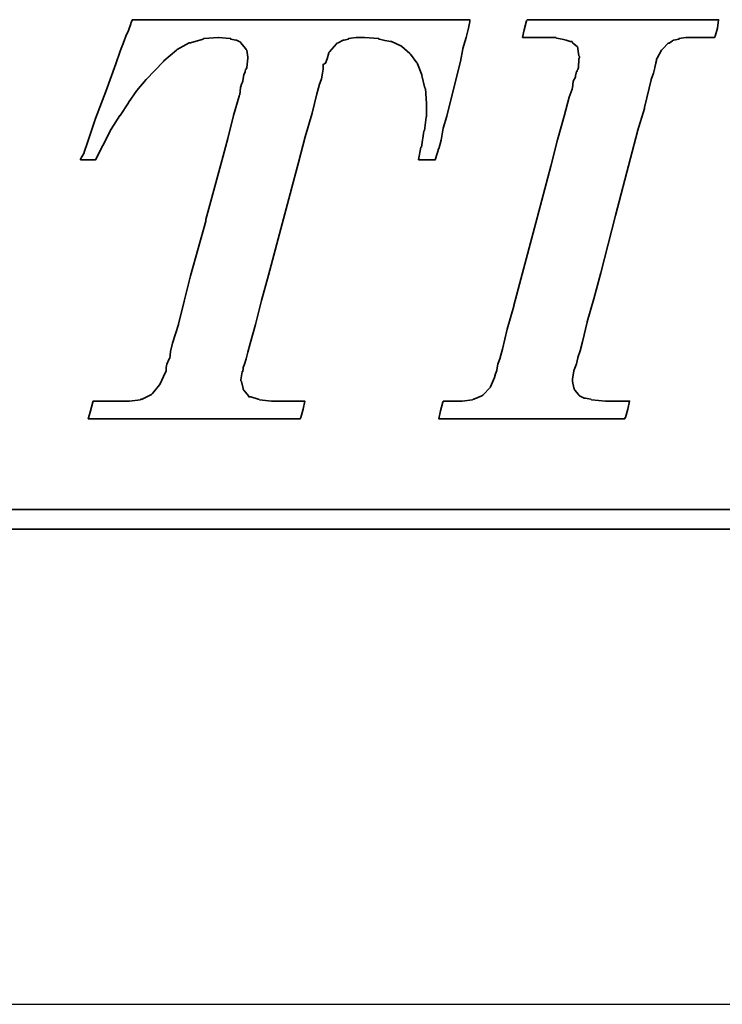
# Model space of a CAD drawing. Header units: millimetres. Extents: x 6 to 331, y 30 to 247.
# Tile 49 of 57: x 285 to 292.6, y 125.41 to 136.07. Entities that reach past the tile are written whole.
import ezdxf

# ---------------------------------------------------------------- set-up
doc = ezdxf.new("R2010")
doc.units = ezdxf.units.MM
doc.header["$LTSCALE"] = 0.2
doc.layers.add('layer 1', color=7, linetype='CONTINUOUS')

msp = doc.modelspace()

# ---------------------------------------------------------------- linework, layer by layer
at = {"layer": 'layer 1'}
msp.add_line((192.153, 125.407), (322.214, 125.407), dxfattribs=at)
at = {"layer": 'layer 1', "color": 1, "lineweight": 35}
for points, knots in [([(286.981, 135.857), (286.981, 135.857), (286.987, 135.863), (286.987, 135.863), (286.987, 135.863), (286.987, 135.863), (286.993, 135.863), (286.993, 135.863), (286.993, 135.863), (286.993, 135.863), (287.143, 135.876), (287.143, 135.876), (287.143, 135.876), (287.143, 135.876), (287.149, 135.876), (287.149, 135.876), (287.149, 135.876), (287.149, 135.876), (287.273, 135.863), (287.273, 135.863), (287.273, 135.863), (287.273, 135.863), (287.28, 135.863), (287.28, 135.863), (287.28, 135.863), (287.28, 135.863), (287.28, 135.857), (287.28, 135.857), (287.28, 135.857), (287.28, 135.857), (287.336, 135.845), (287.336, 135.845), (287.336, 135.845), (287.336, 135.845), (287.342, 135.845), (287.342, 135.845), (287.342, 135.845), (287.342, 135.845), (287.373, 135.832), (287.373, 135.832), (287.373, 135.832), (287.373, 135.832), (287.385, 135.826), (287.385, 135.826), (287.385, 135.826), (287.385, 135.826), (287.391, 135.819), (287.391, 135.819), (287.391, 135.819), (287.391, 135.819), (287.441, 135.757), (287.441, 135.757), (287.441, 135.757), (287.441, 135.757), (287.447, 135.745), (287.447, 135.745), (287.447, 135.745), (287.447, 135.745), (287.454, 135.739), (287.454, 135.739), (287.454, 135.739), (287.454, 135.739), (287.466, 135.664), (287.466, 135.664), (287.466, 135.664), (287.466, 135.664), (287.466, 135.658), (287.466, 135.658), (287.466, 135.658), (287.466, 135.658), (287.466, 135.652), (287.466, 135.652), (287.466, 135.652), (287.466, 135.652), (287.454, 135.552), (287.454, 135.552), (287.454, 135.552), (287.454, 135.552), (287.447, 135.534), (287.447, 135.534), (287.447, 135.534), (287.447, 135.534), (287.441, 135.527), (287.441, 135.527), (287.441, 135.527), (287.441, 135.527), (287.435, 135.508), (287.435, 135.508), (287.435, 135.508), (287.435, 135.508), (287.435, 135.503), (287.435, 135.503), (287.435, 135.503), (287.435, 135.503), (287.422, 135.472), (287.422, 135.472), (287.422, 135.472), (287.422, 135.472), (287.41, 135.41), (287.41, 135.41), (287.41, 135.41), (287.41, 135.41), (287.41, 135.403), (287.41, 135.403), (287.41, 135.403), (287.41, 135.403), (287.385, 135.334), (287.385, 135.334), (287.385, 135.334), (287.385, 135.334), (287.378, 135.254), (287.378, 135.254), (287.378, 135.254), (287.378, 135.254), (287.373, 135.248), (287.373, 135.248), (287.373, 135.248), (287.373, 135.248), (287.373, 135.241), (287.373, 135.241), (287.373, 135.241), (287.373, 135.241), (287.311, 135.03), (287.311, 135.03), (287.311, 135.03), (287.311, 135.03), (287.249, 134.781), (287.249, 134.781), (287.249, 134.781), (287.249, 134.781), (287.174, 134.501), (287.174, 134.501), (287.174, 134.501), (287.174, 134.501), (287.012, 133.905), (287.012, 133.905), (287.012, 133.905), (287.012, 133.905), (287.012, 133.886), (287.012, 133.886), (287.012, 133.886), (287.012, 133.886), (286.844, 133.295), (286.844, 133.295), (286.844, 133.295), (286.844, 133.295), (286.776, 133.021), (286.776, 133.021), (286.776, 133.021), (286.776, 133.021), (286.714, 132.772), (286.714, 132.772), (286.714, 132.772), (286.714, 132.772), (286.714, 132.766), (286.714, 132.766), (286.714, 132.766), (286.714, 132.766), (286.651, 132.567), (286.651, 132.567), (286.651, 132.567), (286.651, 132.567), (286.627, 132.474), (286.627, 132.474), (286.627, 132.474), (286.627, 132.474), (286.621, 132.399), (286.621, 132.399), (286.621, 132.399), (286.621, 132.399), (286.614, 132.399), (286.614, 132.399), (286.614, 132.399), (286.614, 132.399), (286.614, 132.394), (286.614, 132.394), (286.614, 132.394), (286.614, 132.394), (286.589, 132.337), (286.589, 132.337), (286.589, 132.337), (286.589, 132.337), (286.583, 132.301), (286.583, 132.301), (286.583, 132.301), (286.583, 132.301), (286.583, 132.281), (286.583, 132.281), (286.583, 132.281), (286.583, 132.281), (286.583, 132.269), (286.583, 132.269), (286.583, 132.269), (286.583, 132.269), (286.583, 132.262), (286.583, 132.262), (286.583, 132.262), (286.583, 132.262), (286.576, 132.25), (286.576, 132.25), (286.576, 132.25), (286.576, 132.25), (286.515, 132.119), (286.515, 132.119), (286.515, 132.119), (286.515, 132.119), (286.509, 132.114), (286.509, 132.114), (286.509, 132.114), (286.509, 132.114), (286.434, 132.02), (286.434, 132.02), (286.434, 132.02), (286.434, 132.02), (286.427, 132.014), (286.427, 132.014), (286.427, 132.014), (286.427, 132.014), (286.422, 132.008), (286.422, 132.008), (286.422, 132.008), (286.422, 132.008), (286.322, 131.958), (286.322, 131.958), (286.322, 131.958), (286.322, 131.958), (286.309, 131.958), (286.309, 131.958), (286.309, 131.958), (286.309, 131.958), (286.303, 131.952), (286.303, 131.952), (286.303, 131.952), (286.303, 131.952), (286.185, 131.939), (286.185, 131.939), (286.185, 131.939), (286.185, 131.939), (286.16, 131.939), (286.16, 131.939), (286.16, 131.939), (286.16, 131.939), (286.11, 131.939), (286.11, 131.939), (286.11, 131.939), (286.11, 131.939), (285.961, 131.939), (285.961, 131.939), (285.961, 131.939), (285.961, 131.939), (285.824, 131.939), (285.824, 131.939), (285.824, 131.939), (285.824, 131.939), (285.793, 131.939), (285.793, 131.939), (285.793, 131.939), (285.793, 131.939), (285.787, 131.927), (285.787, 131.927), (285.787, 131.927), (285.787, 131.927), (285.762, 131.834), (285.762, 131.834), (285.762, 131.834), (285.762, 131.834), (285.762, 131.828), (285.762, 131.828), (285.762, 131.828), (285.762, 131.828), (285.738, 131.747), (285.738, 131.747), (285.738, 131.747), (285.738, 131.747), (285.787, 131.747), (285.787, 131.747), (285.787, 131.747), (285.787, 131.747), (285.898, 131.747), (285.898, 131.747), (285.898, 131.747), (285.898, 131.747), (286.049, 131.747), (286.049, 131.747), (286.049, 131.747), (286.049, 131.747), (286.235, 131.747), (286.235, 131.747), (286.235, 131.747), (286.235, 131.747), (286.434, 131.747), (286.434, 131.747), (286.434, 131.747), (286.434, 131.747), (286.869, 131.747), (286.869, 131.747), (286.869, 131.747), (286.869, 131.747), (287.316, 131.747), (287.316, 131.747), (287.316, 131.747), (287.316, 131.747), (287.516, 131.747), (287.516, 131.747), (287.516, 131.747), (287.516, 131.747), (287.689, 131.747), (287.689, 131.747), (287.689, 131.747), (287.689, 131.747), (287.851, 131.747), (287.851, 131.747), (287.851, 131.747), (287.851, 131.747), (287.963, 131.747), (287.963, 131.747), (287.963, 131.747), (287.963, 131.747), (288.032, 131.747), (288.032, 131.747), (288.032, 131.747), (288.032, 131.747), (288.038, 131.759), (288.038, 131.759), (288.038, 131.759), (288.038, 131.759), (288.063, 131.852), (288.063, 131.852), (288.063, 131.852), (288.063, 131.852), (288.082, 131.939), (288.082, 131.939), (288.082, 131.939), (288.082, 131.939), (288.076, 131.939), (288.076, 131.939), (288.076, 131.939), (288.076, 131.939), (287.927, 131.939), (287.927, 131.939), (287.927, 131.939), (287.927, 131.939), (287.789, 131.939), (287.789, 131.939), (287.789, 131.939), (287.789, 131.939), (287.74, 131.939), (287.74, 131.939), (287.74, 131.939), (287.74, 131.939), (287.721, 131.939), (287.721, 131.939), (287.721, 131.939), (287.721, 131.939), (287.591, 131.952), (287.591, 131.952), (287.591, 131.952), (287.591, 131.952), (287.584, 131.958), (287.584, 131.958), (287.584, 131.958), (287.584, 131.958), (287.578, 131.958), (287.578, 131.958), (287.578, 131.958), (287.578, 131.958), (287.498, 131.983), (287.498, 131.983), (287.498, 131.983), (287.498, 131.983), (287.478, 131.983), (287.478, 131.983), (287.478, 131.983), (287.478, 131.983), (287.472, 131.996), (287.472, 131.996), (287.472, 131.996), (287.472, 131.996), (287.422, 132.057), (287.422, 132.057), (287.422, 132.057), (287.422, 132.057), (287.416, 132.063), (287.416, 132.063), (287.416, 132.063), (287.416, 132.063), (287.416, 132.076), (287.416, 132.076), (287.416, 132.076), (287.416, 132.076), (287.398, 132.15), (287.398, 132.15), (287.398, 132.15), (287.398, 132.15), (287.391, 132.157), (287.391, 132.157), (287.391, 132.157), (287.391, 132.157), (287.391, 132.17), (287.391, 132.17), (287.391, 132.17), (287.391, 132.17), (287.404, 132.256), (287.404, 132.256), (287.404, 132.256), (287.404, 132.256), (287.41, 132.256), (287.41, 132.256), (287.41, 132.256), (287.41, 132.256), (287.416, 132.294), (287.416, 132.294), (287.416, 132.294), (287.416, 132.294), (287.416, 132.301), (287.416, 132.301), (287.416, 132.301), (287.416, 132.301), (287.429, 132.337), (287.429, 132.337), (287.429, 132.337), (287.429, 132.337), (287.447, 132.394), (287.447, 132.394), (287.447, 132.394), (287.447, 132.394), (287.466, 132.468), (287.466, 132.468), (287.466, 132.468), (287.466, 132.468), (287.491, 132.562), (287.491, 132.562), (287.491, 132.562), (287.491, 132.562), (287.547, 132.766), (287.547, 132.766), (287.547, 132.766), (287.547, 132.766), (287.615, 133.028), (287.615, 133.028), (287.615, 133.028), (287.615, 133.028), (287.689, 133.301), (287.689, 133.301), (287.689, 133.301), (287.689, 133.301), (287.851, 133.91), (287.851, 133.91), (287.851, 133.91), (287.851, 133.91), (288.013, 134.521), (288.013, 134.521), (288.013, 134.521), (288.013, 134.521), (288.087, 134.799), (288.087, 134.799), (288.087, 134.799), (288.087, 134.799), (288.162, 135.055), (288.162, 135.055), (288.162, 135.055), (288.162, 135.055), (288.212, 135.266), (288.212, 135.266), (288.212, 135.266), (288.212, 135.266), (288.238, 135.354), (288.238, 135.354), (288.238, 135.354), (288.238, 135.354), (288.238, 135.359), (288.238, 135.359), (288.238, 135.359), (288.238, 135.359), (288.262, 135.428), (288.262, 135.428), (288.262, 135.428), (288.262, 135.428), (288.275, 135.49), (288.275, 135.49), (288.275, 135.49), (288.275, 135.49), (288.28, 135.534), (288.28, 135.534), (288.28, 135.534), (288.28, 135.534), (288.28, 135.552), (288.28, 135.552), (288.28, 135.552), (288.28, 135.552), (288.28, 135.565), (288.28, 135.565), (288.28, 135.565), (288.28, 135.565), (288.28, 135.583), (288.28, 135.583), (288.28, 135.583), (288.28, 135.583), (288.305, 135.596), (288.305, 135.596), (288.305, 135.596), (288.305, 135.596), (288.324, 135.646), (288.324, 135.646), (288.324, 135.646), (288.324, 135.646), (288.343, 135.708), (288.343, 135.708), (288.343, 135.708), (288.343, 135.708), (288.343, 135.714), (288.343, 135.714), (288.343, 135.714), (288.343, 135.714), (288.349, 135.721), (288.349, 135.721), (288.349, 135.721), (288.349, 135.721), (288.424, 135.808), (288.424, 135.808), (288.424, 135.808), (288.424, 135.808), (288.429, 135.814), (288.429, 135.814), (288.429, 135.814), (288.429, 135.814), (288.442, 135.819), (288.442, 135.819), (288.442, 135.819), (288.442, 135.819), (288.498, 135.845), (288.498, 135.845), (288.498, 135.845), (288.498, 135.845), (288.505, 135.845), (288.505, 135.845), (288.505, 135.845), (288.505, 135.845), (288.554, 135.857), (288.554, 135.857), (288.554, 135.857), (288.554, 135.857), (288.554, 135.863), (288.554, 135.863), (288.554, 135.863), (288.554, 135.863), (288.636, 135.876), (288.636, 135.876), (288.636, 135.876), (288.636, 135.876), (288.641, 135.876), (288.641, 135.876), (288.641, 135.876), (288.641, 135.876), (288.647, 135.876), (288.647, 135.876), (288.647, 135.876), (288.647, 135.876), (288.722, 135.876), (288.722, 135.876), (288.722, 135.876), (288.722, 135.876), (288.729, 135.876), (288.729, 135.876), (288.729, 135.876), (288.729, 135.876), (288.878, 135.863), (288.878, 135.863), (288.878, 135.863), (288.878, 135.863), (288.884, 135.863), (288.884, 135.863), (288.884, 135.863), (288.884, 135.863), (288.884, 135.857), (288.884, 135.857), (288.884, 135.857), (288.884, 135.857), (289.009, 135.832), (289.009, 135.832), (289.009, 135.832), (289.009, 135.832), (289.014, 135.832), (289.014, 135.832), (289.014, 135.832), (289.014, 135.832), (289.02, 135.832), (289.02, 135.832), (289.02, 135.832), (289.02, 135.832), (289.127, 135.783), (289.127, 135.783), (289.127, 135.783), (289.127, 135.783), (289.133, 135.776), (289.133, 135.776), (289.133, 135.776), (289.133, 135.776), (289.22, 135.701), (289.22, 135.701), (289.22, 135.701), (289.22, 135.701), (289.225, 135.695), (289.225, 135.695), (289.225, 135.695), (289.225, 135.695), (289.294, 135.601), (289.294, 135.601), (289.294, 135.601), (289.294, 135.601), (289.3, 135.596), (289.3, 135.596), (289.3, 135.596), (289.3, 135.596), (289.3, 135.589), (289.3, 135.589), (289.3, 135.589), (289.3, 135.589), (289.35, 135.472), (289.35, 135.472), (289.35, 135.472), (289.35, 135.472), (289.35, 135.465), (289.35, 135.465), (289.35, 135.465), (289.35, 135.465), (289.381, 135.328), (289.381, 135.328), (289.381, 135.328), (289.381, 135.328), (289.387, 135.322), (289.387, 135.322), (289.387, 135.322), (289.387, 135.322), (289.4, 135.16), (289.4, 135.16), (289.4, 135.16), (289.4, 135.16), (289.4, 135.154), (289.4, 135.154), (289.4, 135.154), (289.4, 135.154), (289.4, 135.018), (289.4, 135.018), (289.4, 135.018), (289.4, 135.018), (289.394, 135.011), (289.394, 135.011), (289.394, 135.011), (289.394, 135.011), (289.376, 134.868), (289.376, 134.868), (289.376, 134.868), (289.376, 134.868), (289.369, 134.861), (289.369, 134.861), (289.369, 134.861), (289.369, 134.861), (289.344, 134.688), (289.344, 134.688), (289.344, 134.688), (289.344, 134.688), (289.338, 134.688), (289.338, 134.688), (289.338, 134.688), (289.338, 134.688), (289.313, 134.552), (289.313, 134.552), (289.313, 134.552), (289.313, 134.552), (289.4, 134.552), (289.4, 134.552), (289.4, 134.552), (289.4, 134.552), (289.493, 134.552), (289.493, 134.552), (289.493, 134.552), (289.493, 134.552), (289.505, 134.583), (289.505, 134.583), (289.505, 134.583), (289.505, 134.583), (289.505, 134.588), (289.505, 134.588), (289.505, 134.588), (289.505, 134.588), (289.525, 134.65), (289.525, 134.65), (289.525, 134.65), (289.525, 134.65), (289.525, 134.669), (289.525, 134.669), (289.525, 134.669), (289.525, 134.669), (289.531, 134.669), (289.531, 134.669), (289.531, 134.669), (289.531, 134.669), (289.556, 134.763), (289.556, 134.763), (289.556, 134.763), (289.556, 134.763), (289.58, 134.893), (289.58, 134.893), (289.58, 134.893), (289.58, 134.893), (289.618, 135.023), (289.618, 135.023), (289.618, 135.023), (289.618, 135.023), (289.692, 135.316), (289.692, 135.316), (289.692, 135.316), (289.692, 135.316), (289.767, 135.614), (289.767, 135.614), (289.767, 135.614), (289.767, 135.614), (289.792, 135.752), (289.792, 135.752), (289.792, 135.752), (289.792, 135.752), (289.792, 135.757), (289.792, 135.757), (289.792, 135.757), (289.792, 135.757), (289.829, 135.876), (289.829, 135.876), (289.829, 135.876), (289.829, 135.876), (289.854, 135.975), (289.854, 135.975), (289.854, 135.975), (289.854, 135.975), (289.867, 136.05), (289.867, 136.05), (289.867, 136.05), (289.867, 136.05), (289.867, 136.068), (289.867, 136.068), (289.867, 136.068), (289.867, 136.068), (289.835, 136.068), (289.835, 136.068), (289.835, 136.068), (289.835, 136.068), (289.767, 136.068), (289.767, 136.068), (289.767, 136.068), (289.767, 136.068), (289.692, 136.068), (289.692, 136.068), (289.692, 136.068), (289.692, 136.068), (289.68, 136.068), (289.68, 136.068), (289.68, 136.068), (289.68, 136.068), (289.58, 136.068), (289.58, 136.068), (289.58, 136.068), (289.58, 136.068), (289.344, 136.068), (289.344, 136.068), (289.344, 136.068), (289.344, 136.068), (289.058, 136.068), (289.058, 136.068), (289.058, 136.068), (289.058, 136.068), (288.747, 136.068), (288.747, 136.068), (288.747, 136.068), (288.747, 136.068), (288.051, 136.068), (288.051, 136.068), (288.051, 136.068), (288.051, 136.068), (287.367, 136.068), (287.367, 136.068), (287.367, 136.068), (287.367, 136.068), (287.056, 136.068), (287.056, 136.068), (287.056, 136.068), (287.056, 136.068), (286.769, 136.068), (286.769, 136.068), (286.769, 136.068), (286.769, 136.068), (286.533, 136.068), (286.533, 136.068), (286.533, 136.068), (286.533, 136.068), (286.434, 136.068), (286.434, 136.068), (286.434, 136.068), (286.434, 136.068), (286.347, 136.068), (286.347, 136.068), (286.347, 136.068), (286.347, 136.068), (286.272, 136.068), (286.272, 136.068), (286.272, 136.068), (286.272, 136.068), (286.235, 136.068), (286.235, 136.068), (286.235, 136.068), (286.235, 136.068), (286.217, 136.068), (286.217, 136.068), (286.217, 136.068), (286.217, 136.068), (286.198, 136.025), (286.198, 136.025), (286.198, 136.025), (286.198, 136.025), (286.173, 135.95), (286.173, 135.95), (286.173, 135.95), (286.173, 135.95), (286.147, 135.888), (286.147, 135.888), (286.147, 135.888), (286.147, 135.888), (286.129, 135.839), (286.129, 135.839), (286.129, 135.839), (286.129, 135.839), (286.085, 135.726), (286.085, 135.726), (286.085, 135.726), (286.085, 135.726), (286.036, 135.589), (286.036, 135.589), (286.036, 135.589), (286.036, 135.589), (285.929, 135.292), (285.929, 135.292), (285.929, 135.292), (285.929, 135.292), (285.818, 134.999), (285.818, 134.999), (285.818, 134.999), (285.818, 134.999), (285.775, 134.868), (285.775, 134.868), (285.775, 134.868), (285.775, 134.868), (285.731, 134.738), (285.731, 134.738), (285.731, 134.738), (285.731, 134.738), (285.694, 134.632), (285.694, 134.632), (285.694, 134.632), (285.694, 134.632), (285.694, 134.626), (285.694, 134.626), (285.694, 134.626), (285.694, 134.626), (285.656, 134.557), (285.656, 134.557), (285.656, 134.557), (285.656, 134.557), (285.656, 134.552), (285.656, 134.552), (285.656, 134.552), (285.656, 134.552), (285.725, 134.552), (285.725, 134.552), (285.725, 134.552), (285.725, 134.552), (285.812, 134.552), (285.812, 134.552), (285.812, 134.552), (285.812, 134.552), (285.818, 134.552), (285.818, 134.552), (285.818, 134.552), (285.818, 134.552), (285.898, 134.707), (285.898, 134.707), (285.898, 134.707), (285.898, 134.707), (285.986, 134.881), (285.986, 134.881), (285.986, 134.881), (285.986, 134.881), (286.08, 135.03), (286.08, 135.03), (286.08, 135.03), (286.08, 135.03), (286.085, 135.03), (286.085, 135.03), (286.085, 135.03), (286.085, 135.03), (286.173, 135.167), (286.173, 135.167), (286.173, 135.167), (286.173, 135.167), (286.173, 135.172), (286.173, 135.172), (286.173, 135.172), (286.173, 135.172), (286.266, 135.303), (286.266, 135.303), (286.266, 135.303), (286.266, 135.303), (286.365, 135.421), (286.365, 135.421), (286.365, 135.421), (286.365, 135.421), (286.552, 135.614), (286.552, 135.614), (286.552, 135.614), (286.552, 135.614), (286.558, 135.621), (286.558, 135.621), (286.558, 135.621), (286.558, 135.621), (286.695, 135.739), (286.695, 135.739), (286.695, 135.739), (286.695, 135.739), (286.701, 135.745), (286.701, 135.745), (286.701, 135.745), (286.701, 135.745), (286.831, 135.819), (286.831, 135.819), (286.831, 135.819), (286.831, 135.819), (286.838, 135.819), (286.838, 135.819), (286.838, 135.819), (286.838, 135.819), (286.844, 135.819), (286.844, 135.819), (286.844, 135.819), (286.844, 135.819), (286.981, 135.857), (286.981, 135.857)], [0, 0, 0, 0, 0.004237, 0.004237, 0.004237, 0.004237, 0.008475, 0.008475, 0.008475, 0.008475, 0.012712, 0.012712, 0.012712, 0.012712, 0.016949, 0.016949, 0.016949, 0.016949, 0.021186, 0.021186, 0.021186, 0.021186, 0.025424, 0.025424, 0.025424, 0.025424, 0.029661, 0.029661, 0.029661, 0.029661, 0.033898, 0.033898, 0.033898, 0.033898, 0.038136, 0.038136, 0.038136, 0.038136, 0.042373, 0.042373, 0.042373, 0.042373, 0.04661, 0.04661, 0.04661, 0.04661, 0.050847, 0.050847, 0.050847, 0.050847, 0.055085, 0.055085, 0.055085, 0.055085, 0.059322, 0.059322, 0.059322, 0.059322, 0.063559, 0.063559, 0.063559, 0.063559, 0.067797, 0.067797, 0.067797, 0.067797, 0.072034, 0.072034, 0.072034, 0.072034, 0.076271, 0.076271, 0.076271, 0.076271, 0.080508, 0.080508, 0.080508, 0.080508, 0.084746, 0.084746, 0.084746, 0.084746, 0.088983, 0.088983, 0.088983, 0.088983, 0.09322, 0.09322, 0.09322, 0.09322, 0.097458, 0.097458, 0.097458, 0.097458, 0.101695, 0.101695, 0.101695, 0.101695, 0.105932, 0.105932, 0.105932, 0.105932, 0.110169, 0.110169, 0.110169, 0.11017, 0.114407, 0.114407, 0.114407, 0.114407, 0.118644, 0.118644, 0.118644, 0.118644, 0.122881, 0.122881, 0.122881, 0.122881, 0.127119, 0.127119, 0.127119, 0.127119, 0.131356, 0.131356, 0.131356, 0.131356, 0.135593, 0.135593, 0.135593, 0.135593, 0.139831, 0.139831, 0.139831, 0.139831, 0.144068, 0.144068, 0.144068, 0.144068, 0.148305, 0.148305, 0.148305, 0.148305, 0.152542, 0.152542, 0.152542, 0.152542, 0.15678, 0.15678, 0.15678, 0.15678, 0.161017, 0.161017, 0.161017, 0.161017, 0.165254, 0.165254, 0.165254, 0.165254, 0.169492, 0.169492, 0.169492, 0.169492, 0.173729, 0.173729, 0.173729, 0.173729, 0.177966, 0.177966, 0.177966, 0.177966, 0.182203, 0.182203, 0.182203, 0.182203, 0.186441, 0.186441, 0.186441, 0.186441, 0.190678, 0.190678, 0.190678, 0.190678, 0.194915, 0.194915, 0.194915, 0.194915, 0.199153, 0.199153, 0.199153, 0.199153, 0.20339, 0.20339, 0.20339, 0.20339, 0.207627, 0.207627, 0.207627, 0.207627, 0.211864, 0.211864, 0.211864, 0.211864, 0.216102, 0.216102, 0.216102, 0.216102, 0.220339, 0.220339, 0.220339, 0.220339, 0.224576, 0.224576, 0.224576, 0.224576, 0.228814, 0.228814, 0.228814, 0.228814, 0.233051, 0.233051, 0.233051, 0.233051, 0.237288, 0.237288, 0.237288, 0.237288, 0.241525, 0.241525, 0.241525, 0.241525, 0.245763, 0.245763, 0.245763, 0.245763, 0.25, 0.25, 0.25, 0.25, 0.254237, 0.254237, 0.254237, 0.254237, 0.258475, 0.258475, 0.258475, 0.258475, 0.262712, 0.262712, 0.262712, 0.262712, 0.266949, 0.266949, 0.266949, 0.266949, 0.271186, 0.271186, 0.271186, 0.271186, 0.275424, 0.275424, 0.275424, 0.275424, 0.279661, 0.279661, 0.279661, 0.279661, 0.283898, 0.283898, 0.283898, 0.283898, 0.288136, 0.288136, 0.288136, 0.288136, 0.292373, 0.292373, 0.292373, 0.292373, 0.29661, 0.29661, 0.29661, 0.29661, 0.300847, 0.300847, 0.300847, 0.300847, 0.305085, 0.305085, 0.305085, 0.305085, 0.309322, 0.309322, 0.309322, 0.309322, 0.313559, 0.313559, 0.313559, 0.313559, 0.317797, 0.317797, 0.317797, 0.317797, 0.322034, 0.322034, 0.322034, 0.322034, 0.326271, 0.326271, 0.326271, 0.326271, 0.330508, 0.330508, 0.330508, 0.330508, 0.334746, 0.334746, 0.334746, 0.334746, 0.338983, 0.338983, 0.338983, 0.338983, 0.34322, 0.34322, 0.34322, 0.34322, 0.347458, 0.347458, 0.347458, 0.347458, 0.351695, 0.351695, 0.351695, 0.351695, 0.355932, 0.355932, 0.355932, 0.355932, 0.360169, 0.360169, 0.360169, 0.36017, 0.364407, 0.364407, 0.364407, 0.364407, 0.368644, 0.368644, 0.368644, 0.368644, 0.372881, 0.372881, 0.372881, 0.372881, 0.377119, 0.377119, 0.377119, 0.377119, 0.381356, 0.381356, 0.381356, 0.381356, 0.385593, 0.385593, 0.385593, 0.385593, 0.389831, 0.389831, 0.389831, 0.389831, 0.394068, 0.394068, 0.394068, 0.394068, 0.398305, 0.398305, 0.398305, 0.398305, 0.402542, 0.402542, 0.402542, 0.402542, 0.40678, 0.40678, 0.40678, 0.40678, 0.411017, 0.411017, 0.411017, 0.411017, 0.415254, 0.415254, 0.415254, 0.415254, 0.419492, 0.419492, 0.419492, 0.419492, 0.423729, 0.423729, 0.423729, 0.423729, 0.427966, 0.427966, 0.427966, 0.427966, 0.432203, 0.432203, 0.432203, 0.432203, 0.436441, 0.436441, 0.436441, 0.436441, 0.440678, 0.440678, 0.440678, 0.440678, 0.444915, 0.444915, 0.444915, 0.444915, 0.449153, 0.449153, 0.449153, 0.449153, 0.45339, 0.45339, 0.45339, 0.45339, 0.457627, 0.457627, 0.457627, 0.457627, 0.461864, 0.461864, 0.461864, 0.461864, 0.466102, 0.466102, 0.466102, 0.466102, 0.470339, 0.470339, 0.470339, 0.470339, 0.474576, 0.474576, 0.474576, 0.474576, 0.478814, 0.478814, 0.478814, 0.478814, 0.483051, 0.483051, 0.483051, 0.483051, 0.487288, 0.487288, 0.487288, 0.487288, 0.491525, 0.491525, 0.491525, 0.491525, 0.495763, 0.495763, 0.495763, 0.495763, 0.5, 0.5, 0.5, 0.5, 0.504237, 0.504237, 0.504237, 0.504237, 0.508475, 0.508475, 0.508475, 0.508475, 0.512712, 0.512712, 0.512712, 0.512712, 0.516949, 0.516949, 0.516949, 0.516949, 0.521186, 0.521186, 0.521186, 0.521186, 0.525424, 0.525424, 0.525424, 0.525424, 0.529661, 0.529661, 0.529661, 0.529661, 0.533898, 0.533898, 0.533898, 0.533898, 0.538136, 0.538136, 0.538136, 0.538136, 0.542373, 0.542373, 0.542373, 0.542373, 0.54661, 0.54661, 0.54661, 0.54661, 0.550847, 0.550847, 0.550847, 0.550847, 0.555085, 0.555085, 0.555085, 0.555085, 0.559322, 0.559322, 0.559322, 0.559322, 0.563559, 0.563559, 0.563559, 0.563559, 0.567797, 0.567797, 0.567797, 0.567797, 0.572034, 0.572034, 0.572034, 0.572034, 0.576271, 0.576271, 0.576271, 0.576271, 0.580508, 0.580508, 0.580508, 0.580508, 0.584746, 0.584746, 0.584746, 0.584746, 0.588983, 0.588983, 0.588983, 0.588983, 0.59322, 0.59322, 0.59322, 0.59322, 0.597458, 0.597458, 0.597458, 0.597458, 0.601695, 0.601695, 0.601695, 0.601695, 0.605932, 0.605932, 0.605932, 0.605932, 0.610169, 0.610169, 0.610169, 0.61017, 0.614407, 0.614407, 0.614407, 0.614407, 0.618644, 0.618644, 0.618644, 0.618644, 0.622881, 0.622881, 0.622881, 0.622881, 0.627119, 0.627119, 0.627119, 0.627119, 0.631356, 0.631356, 0.631356, 0.631356, 0.635593, 0.635593, 0.635593, 0.635593, 0.639831, 0.639831, 0.639831, 0.639831, 0.644068, 0.644068, 0.644068, 0.644068, 0.648305, 0.648305, 0.648305, 0.648305, 0.652542, 0.652542, 0.652542, 0.652542, 0.65678, 0.65678, 0.65678, 0.65678, 0.661017, 0.661017, 0.661017, 0.661017, 0.665254, 0.665254, 0.665254, 0.665254, 0.669492, 0.669492, 0.669492, 0.669492, 0.673729, 0.673729, 0.673729, 0.673729, 0.677966, 0.677966, 0.677966, 0.677966, 0.682203, 0.682203, 0.682203, 0.682203, 0.686441, 0.686441, 0.686441, 0.686441, 0.690678, 0.690678, 0.690678, 0.690678, 0.694915, 0.694915, 0.694915, 0.694915, 0.699153, 0.699153, 0.699153, 0.699153, 0.70339, 0.70339, 0.70339, 0.70339, 0.707627, 0.707627, 0.707627, 0.707627, 0.711864, 0.711864, 0.711864, 0.711864, 0.716102, 0.716102, 0.716102, 0.716102, 0.720339, 0.720339, 0.720339, 0.720339, 0.724576, 0.724576, 0.724576, 0.724576, 0.728814, 0.728814, 0.728814, 0.728814, 0.733051, 0.733051, 0.733051, 0.733051, 0.737288, 0.737288, 0.737288, 0.737288, 0.741525, 0.741525, 0.741525, 0.741525, 0.745763, 0.745763, 0.745763, 0.745763, 0.75, 0.75, 0.75, 0.75, 0.754237, 0.754237, 0.754237, 0.754237, 0.758475, 0.758475, 0.758475, 0.758475, 0.762712, 0.762712, 0.762712, 0.762712, 0.766949, 0.766949, 0.766949, 0.766949, 0.771186, 0.771186, 0.771186, 0.771186, 0.775424, 0.775424, 0.775424, 0.775424, 0.779661, 0.779661, 0.779661, 0.779661, 0.783898, 0.783898, 0.783898, 0.783898, 0.788136, 0.788136, 0.788136, 0.788136, 0.792373, 0.792373, 0.792373, 0.792373, 0.79661, 0.79661, 0.79661, 0.79661, 0.800847, 0.800847, 0.800847, 0.800847, 0.805085, 0.805085, 0.805085, 0.805085, 0.809322, 0.809322, 0.809322, 0.809322, 0.813559, 0.813559, 0.813559, 0.813559, 0.817797, 0.817797, 0.817797, 0.817797, 0.822034, 0.822034, 0.822034, 0.822034, 0.826271, 0.826271, 0.826271, 0.826271, 0.830508, 0.830508, 0.830508, 0.830508, 0.834746, 0.834746, 0.834746, 0.834746, 0.838983, 0.838983, 0.838983, 0.838983, 0.84322, 0.84322, 0.84322, 0.84322, 0.847458, 0.847458, 0.847458, 0.847458, 0.851695, 0.851695, 0.851695, 0.851695, 0.855932, 0.855932, 0.855932, 0.855932, 0.860169, 0.860169, 0.860169, 0.86017, 0.864407, 0.864407, 0.864407, 0.864407, 0.868644, 0.868644, 0.868644, 0.868644, 0.872881, 0.872881, 0.872881, 0.872881, 0.877119, 0.877119, 0.877119, 0.877119, 0.881356, 0.881356, 0.881356, 0.881356, 0.885593, 0.885593, 0.885593, 0.885593, 0.889831, 0.889831, 0.889831, 0.889831, 0.894068, 0.894068, 0.894068, 0.894068, 0.898305, 0.898305, 0.898305, 0.898305, 0.902542, 0.902542, 0.902542, 0.902542, 0.90678, 0.90678, 0.90678, 0.90678, 0.911017, 0.911017, 0.911017, 0.911017, 0.915254, 0.915254, 0.915254, 0.915254, 0.919492, 0.919492, 0.919492, 0.919492, 0.923729, 0.923729, 0.923729, 0.923729, 0.927966, 0.927966, 0.927966, 0.927966, 0.932203, 0.932203, 0.932203, 0.932203, 0.936441, 0.936441, 0.936441, 0.936441, 0.940678, 0.940678, 0.940678, 0.940678, 0.944915, 0.944915, 0.944915, 0.944915, 0.949153, 0.949153, 0.949153, 0.949153, 0.95339, 0.95339, 0.95339, 0.95339, 0.957627, 0.957627, 0.957627, 0.957627, 0.961864, 0.961864, 0.961864, 0.961864, 0.966102, 0.966102, 0.966102, 0.966102, 0.970339, 0.970339, 0.970339, 0.970339, 0.974576, 0.974576, 0.974576, 0.974576, 0.978814, 0.978814, 0.978814, 0.978814, 0.983051, 0.983051, 0.983051, 0.983051, 0.987288, 0.987288, 0.987288, 0.987288, 0.991525, 0.991525, 0.991525, 0.991525, 0.995763, 0.995763, 0.995763, 0.995763, 1, 1, 1, 1]), ([(289.58, 131.939), (289.58, 131.939), (289.58, 131.933), (289.58, 131.933), (289.58, 131.933), (289.58, 131.933), (289.574, 131.927), (289.574, 131.927), (289.574, 131.927), (289.574, 131.927), (289.549, 131.834), (289.549, 131.834), (289.549, 131.834), (289.549, 131.834), (289.531, 131.747), (289.531, 131.747), (289.531, 131.747), (289.531, 131.747), (289.556, 131.747), (289.556, 131.747), (289.556, 131.747), (289.556, 131.747), (289.655, 131.747), (289.655, 131.747), (289.655, 131.747), (289.655, 131.747), (289.792, 131.747), (289.792, 131.747), (289.792, 131.747), (289.792, 131.747), (289.953, 131.747), (289.953, 131.747), (289.953, 131.747), (289.953, 131.747), (290.14, 131.747), (290.14, 131.747), (290.14, 131.747), (290.14, 131.747), (290.525, 131.747), (290.525, 131.747), (290.525, 131.747), (290.525, 131.747), (290.911, 131.747), (290.911, 131.747), (290.911, 131.747), (290.911, 131.747), (291.097, 131.747), (291.097, 131.747), (291.097, 131.747), (291.097, 131.747), (291.259, 131.747), (291.259, 131.747), (291.259, 131.747), (291.259, 131.747), (291.383, 131.747), (291.383, 131.747), (291.383, 131.747), (291.383, 131.747), (291.496, 131.747), (291.496, 131.747), (291.496, 131.747), (291.496, 131.747), (291.546, 131.747), (291.546, 131.747), (291.546, 131.747), (291.546, 131.747), (291.546, 131.759), (291.546, 131.759), (291.546, 131.759), (291.546, 131.759), (291.552, 131.759), (291.552, 131.759), (291.552, 131.759), (291.552, 131.759), (291.577, 131.852), (291.577, 131.852), (291.577, 131.852), (291.577, 131.852), (291.596, 131.939), (291.596, 131.939), (291.596, 131.939), (291.596, 131.939), (291.496, 131.939), (291.496, 131.939), (291.496, 131.939), (291.496, 131.939), (291.383, 131.939), (291.383, 131.939), (291.383, 131.939), (291.383, 131.939), (291.347, 131.939), (291.347, 131.939), (291.347, 131.939), (291.347, 131.939), (291.334, 131.939), (291.334, 131.939), (291.334, 131.939), (291.334, 131.939), (291.185, 131.952), (291.185, 131.952), (291.185, 131.952), (291.185, 131.952), (291.178, 131.958), (291.178, 131.958), (291.178, 131.958), (291.178, 131.958), (291.116, 131.97), (291.116, 131.97), (291.116, 131.97), (291.116, 131.97), (291.11, 131.97), (291.11, 131.97), (291.11, 131.97), (291.11, 131.97), (291.104, 131.97), (291.104, 131.97), (291.104, 131.97), (291.104, 131.97), (291.054, 131.996), (291.054, 131.996), (291.054, 131.996), (291.054, 131.996), (291.047, 132.001), (291.047, 132.001), (291.047, 132.001), (291.047, 132.001), (291.042, 132.008), (291.042, 132.008), (291.042, 132.008), (291.042, 132.008), (291.005, 132.057), (291.005, 132.057), (291.005, 132.057), (291.005, 132.057), (290.997, 132.07), (290.997, 132.07), (290.997, 132.07), (290.997, 132.07), (290.992, 132.083), (290.992, 132.083), (290.992, 132.083), (290.992, 132.083), (290.98, 132.15), (290.98, 132.15), (290.98, 132.15), (290.98, 132.15), (290.98, 132.157), (290.98, 132.157), (290.98, 132.157), (290.98, 132.157), (290.98, 132.17), (290.98, 132.17), (290.98, 132.17), (290.98, 132.17), (290.98, 132.181), (290.98, 132.181), (290.98, 132.181), (290.98, 132.181), (290.992, 132.262), (290.992, 132.262), (290.992, 132.262), (290.992, 132.262), (290.992, 132.269), (290.992, 132.269), (290.992, 132.269), (290.992, 132.269), (290.997, 132.275), (290.997, 132.275), (290.997, 132.275), (290.997, 132.275), (291.011, 132.312), (291.011, 132.312), (291.011, 132.312), (291.011, 132.312), (291.023, 132.343), (291.023, 132.343), (291.023, 132.343), (291.023, 132.343), (291.036, 132.406), (291.036, 132.406), (291.036, 132.406), (291.036, 132.406), (291.036, 132.412), (291.036, 132.412), (291.036, 132.412), (291.036, 132.412), (291.06, 132.481), (291.06, 132.481), (291.06, 132.481), (291.06, 132.481), (291.086, 132.58), (291.086, 132.58), (291.086, 132.58), (291.086, 132.58), (291.136, 132.792), (291.136, 132.792), (291.136, 132.792), (291.136, 132.792), (291.136, 132.797), (291.136, 132.797), (291.136, 132.797), (291.136, 132.797), (291.209, 133.046), (291.209, 133.046), (291.209, 133.046), (291.209, 133.046), (291.285, 133.326), (291.285, 133.326), (291.285, 133.326), (291.285, 133.326), (291.445, 133.948), (291.445, 133.948), (291.445, 133.948), (291.445, 133.948), (291.607, 134.57), (291.607, 134.57), (291.607, 134.57), (291.607, 134.57), (291.682, 134.856), (291.682, 134.856), (291.682, 134.856), (291.682, 134.856), (291.682, 134.861), (291.682, 134.861), (291.682, 134.861), (291.682, 134.861), (291.756, 135.105), (291.756, 135.105), (291.756, 135.105), (291.756, 135.105), (291.756, 135.117), (291.756, 135.117), (291.756, 135.117), (291.756, 135.117), (291.807, 135.328), (291.807, 135.328), (291.807, 135.328), (291.807, 135.328), (291.831, 135.416), (291.831, 135.416), (291.831, 135.416), (291.831, 135.416), (291.831, 135.421), (291.831, 135.421), (291.831, 135.421), (291.831, 135.421), (291.856, 135.49), (291.856, 135.49), (291.856, 135.49), (291.856, 135.49), (291.869, 135.546), (291.869, 135.546), (291.869, 135.546), (291.869, 135.546), (291.869, 135.552), (291.869, 135.552), (291.869, 135.552), (291.869, 135.552), (291.881, 135.596), (291.881, 135.596), (291.881, 135.596), (291.881, 135.596), (291.881, 135.601), (291.881, 135.601), (291.881, 135.601), (291.881, 135.601), (291.887, 135.627), (291.887, 135.627), (291.887, 135.627), (291.887, 135.627), (291.887, 135.639), (291.887, 135.639), (291.887, 135.639), (291.887, 135.639), (291.894, 135.652), (291.894, 135.652), (291.894, 135.652), (291.894, 135.652), (291.943, 135.739), (291.943, 135.739), (291.943, 135.739), (291.943, 135.739), (291.949, 135.745), (291.949, 135.745), (291.949, 135.745), (291.949, 135.745), (291.956, 135.752), (291.956, 135.752), (291.956, 135.752), (291.956, 135.752), (292.012, 135.814), (292.012, 135.814), (292.012, 135.814), (292.012, 135.814), (292.018, 135.814), (292.018, 135.814), (292.018, 135.814), (292.018, 135.814), (292.025, 135.814), (292.025, 135.814), (292.025, 135.814), (292.025, 135.814), (292.061, 135.839), (292.061, 135.839), (292.061, 135.839), (292.061, 135.839), (292.067, 135.845), (292.067, 135.845), (292.067, 135.845), (292.067, 135.845), (292.074, 135.845), (292.074, 135.845), (292.074, 135.845), (292.074, 135.845), (292.13, 135.857), (292.13, 135.857), (292.13, 135.857), (292.13, 135.857), (292.13, 135.863), (292.13, 135.863), (292.13, 135.863), (292.13, 135.863), (292.205, 135.876), (292.205, 135.876), (292.205, 135.876), (292.205, 135.876), (292.211, 135.876), (292.211, 135.876), (292.211, 135.876), (292.211, 135.876), (292.216, 135.876), (292.216, 135.876), (292.216, 135.876), (292.216, 135.876), (292.291, 135.876), (292.291, 135.876), (292.291, 135.876), (292.291, 135.876), (292.31, 135.876), (292.31, 135.876), (292.31, 135.876), (292.31, 135.876), (292.336, 135.876), (292.336, 135.876), (292.336, 135.876), (292.336, 135.876), (292.422, 135.876), (292.422, 135.876), (292.422, 135.876), (292.422, 135.876), (292.516, 135.876), (292.516, 135.876), (292.516, 135.876), (292.516, 135.876), (292.522, 135.888), (292.522, 135.888), (292.522, 135.888), (292.522, 135.888), (292.547, 135.975), (292.547, 135.975), (292.547, 135.975), (292.547, 135.975), (292.559, 136.068), (292.559, 136.068), (292.559, 136.068), (292.559, 136.068), (292.527, 136.068), (292.527, 136.068), (292.527, 136.068), (292.527, 136.068), (292.422, 136.068), (292.422, 136.068), (292.422, 136.068), (292.422, 136.068), (292.279, 136.068), (292.279, 136.068), (292.279, 136.068), (292.279, 136.068), (292.118, 136.068), (292.118, 136.068), (292.118, 136.068), (292.118, 136.068), (291.936, 136.068), (291.936, 136.068), (291.936, 136.068), (291.936, 136.068), (291.533, 136.068), (291.533, 136.068), (291.533, 136.068), (291.533, 136.068), (291.136, 136.068), (291.136, 136.068), (291.136, 136.068), (291.136, 136.068), (290.961, 136.068), (290.961, 136.068), (290.961, 136.068), (290.961, 136.068), (290.786, 136.068), (290.786, 136.068), (290.786, 136.068), (290.786, 136.068), (290.65, 136.068), (290.65, 136.068), (290.65, 136.068), (290.65, 136.068), (290.538, 136.068), (290.538, 136.068), (290.538, 136.068), (290.538, 136.068), (290.488, 136.068), (290.488, 136.068), (290.488, 136.068), (290.488, 136.068), (290.488, 136.062), (290.488, 136.062), (290.488, 136.062), (290.488, 136.062), (290.482, 136.056), (290.482, 136.056), (290.482, 136.056), (290.482, 136.056), (290.457, 135.957), (290.457, 135.957), (290.457, 135.957), (290.457, 135.957), (290.438, 135.876), (290.438, 135.876), (290.438, 135.876), (290.438, 135.876), (290.444, 135.876), (290.444, 135.876), (290.444, 135.876), (290.444, 135.876), (290.551, 135.876), (290.551, 135.876), (290.551, 135.876), (290.551, 135.876), (290.674, 135.876), (290.674, 135.876), (290.674, 135.876), (290.674, 135.876), (290.705, 135.876), (290.705, 135.876), (290.705, 135.876), (290.705, 135.876), (290.712, 135.876), (290.712, 135.876), (290.712, 135.876), (290.712, 135.876), (290.725, 135.876), (290.725, 135.876), (290.725, 135.876), (290.725, 135.876), (290.731, 135.876), (290.731, 135.876), (290.731, 135.876), (290.731, 135.876), (290.799, 135.876), (290.799, 135.876), (290.799, 135.876), (290.799, 135.876), (290.805, 135.869), (290.805, 135.869), (290.805, 135.869), (290.805, 135.869), (290.868, 135.857), (290.868, 135.857), (290.868, 135.857), (290.868, 135.857), (290.911, 135.845), (290.911, 135.845), (290.911, 135.845), (290.911, 135.845), (290.954, 135.832), (290.954, 135.832), (290.954, 135.832), (290.954, 135.832), (290.966, 135.832), (290.966, 135.832), (290.966, 135.832), (290.966, 135.832), (290.974, 135.832), (290.974, 135.832), (290.974, 135.832), (290.974, 135.832), (290.98, 135.819), (290.98, 135.819), (290.98, 135.819), (290.98, 135.819), (291.029, 135.776), (291.029, 135.776), (291.029, 135.776), (291.029, 135.776), (291.036, 135.763), (291.036, 135.763), (291.036, 135.763), (291.036, 135.763), (291.036, 135.752), (291.036, 135.752), (291.036, 135.752), (291.036, 135.752), (291.047, 135.677), (291.047, 135.677), (291.047, 135.677), (291.047, 135.677), (291.054, 135.67), (291.054, 135.67), (291.054, 135.67), (291.054, 135.67), (291.054, 135.664), (291.054, 135.664), (291.054, 135.664), (291.054, 135.664), (291.054, 135.658), (291.054, 135.658), (291.054, 135.658), (291.054, 135.658), (291.047, 135.646), (291.047, 135.646), (291.047, 135.646), (291.047, 135.646), (291.047, 135.639), (291.047, 135.639), (291.047, 135.639), (291.047, 135.639), (291.042, 135.552), (291.042, 135.552), (291.042, 135.552), (291.042, 135.552), (291.036, 135.527), (291.036, 135.527), (291.036, 135.527), (291.036, 135.527), (291.029, 135.521), (291.029, 135.521), (291.029, 135.521), (291.029, 135.521), (291.029, 135.515), (291.029, 135.515), (291.029, 135.515), (291.029, 135.515), (291.029, 135.508), (291.029, 135.508), (291.029, 135.508), (291.029, 135.508), (291.023, 135.508), (291.023, 135.508), (291.023, 135.508), (291.023, 135.508), (291.011, 135.459), (291.011, 135.459), (291.011, 135.459), (291.011, 135.459), (291.011, 135.452), (291.011, 135.452), (291.011, 135.452), (291.011, 135.452), (291.011, 135.447), (291.011, 135.447), (291.011, 135.447), (291.011, 135.447), (290.985, 135.403), (290.985, 135.403), (290.985, 135.403), (290.985, 135.403), (290.98, 135.328), (290.98, 135.328), (290.98, 135.328), (290.98, 135.328), (290.974, 135.322), (290.974, 135.322), (290.974, 135.322), (290.974, 135.322), (290.974, 135.316), (290.974, 135.316), (290.974, 135.316), (290.974, 135.316), (290.942, 135.23), (290.942, 135.23), (290.942, 135.23), (290.942, 135.23), (290.887, 135.023), (290.887, 135.023), (290.887, 135.023), (290.887, 135.023), (290.817, 134.768), (290.817, 134.768), (290.817, 134.768), (290.817, 134.768), (290.743, 134.483), (290.743, 134.483), (290.743, 134.483), (290.743, 134.483), (290.581, 133.867), (290.581, 133.867), (290.581, 133.867), (290.581, 133.867), (290.42, 133.258), (290.42, 133.258), (290.42, 133.258), (290.42, 133.258), (290.345, 132.972), (290.345, 132.972), (290.345, 132.972), (290.345, 132.972), (290.345, 132.965), (290.345, 132.965), (290.345, 132.965), (290.345, 132.965), (290.271, 132.717), (290.271, 132.717), (290.271, 132.717), (290.271, 132.717), (290.221, 132.499), (290.221, 132.499), (290.221, 132.499), (290.221, 132.499), (290.196, 132.412), (290.196, 132.412), (290.196, 132.412), (290.196, 132.412), (290.196, 132.406), (290.196, 132.406), (290.196, 132.406), (290.196, 132.406), (290.171, 132.337), (290.171, 132.337), (290.171, 132.337), (290.171, 132.337), (290.158, 132.275), (290.158, 132.275), (290.158, 132.275), (290.158, 132.275), (290.158, 132.269), (290.158, 132.269), (290.158, 132.269), (290.158, 132.269), (290.147, 132.232), (290.147, 132.232), (290.147, 132.232), (290.147, 132.232), (290.134, 132.194), (290.134, 132.194), (290.134, 132.194), (290.134, 132.194), (290.09, 132.094), (290.09, 132.094), (290.09, 132.094), (290.09, 132.094), (290.09, 132.088), (290.09, 132.088), (290.09, 132.088), (290.09, 132.088), (290.084, 132.083), (290.084, 132.083), (290.084, 132.083), (290.084, 132.083), (290.016, 132.008), (290.016, 132.008), (290.016, 132.008), (290.016, 132.008), (290.009, 132.001), (290.009, 132.001), (290.009, 132.001), (290.009, 132.001), (289.996, 131.996), (289.996, 131.996), (289.996, 131.996), (289.996, 131.996), (289.91, 131.958), (289.91, 131.958), (289.91, 131.958), (289.91, 131.958), (289.903, 131.958), (289.903, 131.958), (289.903, 131.958), (289.903, 131.958), (289.898, 131.952), (289.898, 131.952), (289.898, 131.952), (289.898, 131.952), (289.785, 131.939), (289.785, 131.939), (289.785, 131.939), (289.785, 131.939), (289.78, 131.939), (289.78, 131.939), (289.78, 131.939), (289.78, 131.939), (289.767, 131.939), (289.767, 131.939), (289.767, 131.939), (289.767, 131.939), (289.742, 131.939), (289.742, 131.939), (289.742, 131.939), (289.742, 131.939), (289.655, 131.939), (289.655, 131.939), (289.655, 131.939), (289.655, 131.939), (289.58, 131.939), (289.58, 131.939)], [0, 0, 0, 0, 0.005682, 0.005682, 0.005682, 0.005682, 0.011364, 0.011364, 0.011364, 0.011364, 0.017045, 0.017045, 0.017045, 0.017045, 0.022727, 0.022727, 0.022727, 0.022727, 0.028409, 0.028409, 0.028409, 0.028409, 0.034091, 0.034091, 0.034091, 0.034091, 0.039773, 0.039773, 0.039773, 0.039773, 0.045455, 0.045455, 0.045455, 0.045455, 0.051136, 0.051136, 0.051136, 0.051136, 0.056818, 0.056818, 0.056818, 0.056818, 0.0625, 0.0625, 0.0625, 0.0625, 0.068182, 0.068182, 0.068182, 0.068182, 0.073864, 0.073864, 0.073864, 0.073864, 0.079545, 0.079545, 0.079545, 0.079545, 0.085227, 0.085227, 0.085227, 0.085227, 0.090909, 0.090909, 0.090909, 0.090909, 0.096591, 0.096591, 0.096591, 0.096591, 0.102273, 0.102273, 0.102273, 0.102273, 0.107955, 0.107955, 0.107955, 0.107955, 0.113636, 0.113636, 0.113636, 0.113636, 0.119318, 0.119318, 0.119318, 0.119318, 0.125, 0.125, 0.125, 0.125, 0.130682, 0.130682, 0.130682, 0.130682, 0.136364, 0.136364, 0.136364, 0.136364, 0.142045, 0.142045, 0.142045, 0.142045, 0.147727, 0.147727, 0.147727, 0.147727, 0.153409, 0.153409, 0.153409, 0.153409, 0.159091, 0.159091, 0.159091, 0.159091, 0.164773, 0.164773, 0.164773, 0.164773, 0.170455, 0.170455, 0.170455, 0.170455, 0.176136, 0.176136, 0.176136, 0.176136, 0.181818, 0.181818, 0.181818, 0.181818, 0.1875, 0.1875, 0.1875, 0.1875, 0.193182, 0.193182, 0.193182, 0.193182, 0.198864, 0.198864, 0.198864, 0.198864, 0.204545, 0.204545, 0.204545, 0.204545, 0.210227, 0.210227, 0.210227, 0.210227, 0.215909, 0.215909, 0.215909, 0.215909, 0.221591, 0.221591, 0.221591, 0.221591, 0.227273, 0.227273, 0.227273, 0.227273, 0.232955, 0.232955, 0.232955, 0.232955, 0.238636, 0.238636, 0.238636, 0.238636, 0.244318, 0.244318, 0.244318, 0.244318, 0.25, 0.25, 0.25, 0.25, 0.255682, 0.255682, 0.255682, 0.255682, 0.261364, 0.261364, 0.261364, 0.261364, 0.267045, 0.267045, 0.267045, 0.267045, 0.272727, 0.272727, 0.272727, 0.272727, 0.278409, 0.278409, 0.278409, 0.278409, 0.284091, 0.284091, 0.284091, 0.284091, 0.289773, 0.289773, 0.289773, 0.289773, 0.295455, 0.295455, 0.295455, 0.295455, 0.301136, 0.301136, 0.301136, 0.301136, 0.306818, 0.306818, 0.306818, 0.306818, 0.3125, 0.3125, 0.3125, 0.3125, 0.318182, 0.318182, 0.318182, 0.318182, 0.323864, 0.323864, 0.323864, 0.323864, 0.329545, 0.329545, 0.329545, 0.329545, 0.335227, 0.335227, 0.335227, 0.335227, 0.340909, 0.340909, 0.340909, 0.340909, 0.346591, 0.346591, 0.346591, 0.346591, 0.352273, 0.352273, 0.352273, 0.352273, 0.357955, 0.357955, 0.357955, 0.357955, 0.363636, 0.363636, 0.363636, 0.363636, 0.369318, 0.369318, 0.369318, 0.369318, 0.375, 0.375, 0.375, 0.375, 0.380682, 0.380682, 0.380682, 0.380682, 0.386364, 0.386364, 0.386364, 0.386364, 0.392045, 0.392045, 0.392045, 0.392045, 0.397727, 0.397727, 0.397727, 0.397727, 0.403409, 0.403409, 0.403409, 0.403409, 0.409091, 0.409091, 0.409091, 0.409091, 0.414773, 0.414773, 0.414773, 0.414773, 0.420455, 0.420455, 0.420455, 0.420455, 0.426136, 0.426136, 0.426136, 0.426136, 0.431818, 0.431818, 0.431818, 0.431818, 0.4375, 0.4375, 0.4375, 0.4375, 0.443182, 0.443182, 0.443182, 0.443182, 0.448864, 0.448864, 0.448864, 0.448864, 0.454545, 0.454545, 0.454545, 0.454545, 0.460227, 0.460227, 0.460227, 0.460227, 0.465909, 0.465909, 0.465909, 0.465909, 0.471591, 0.471591, 0.471591, 0.471591, 0.477273, 0.477273, 0.477273, 0.477273, 0.482955, 0.482955, 0.482955, 0.482955, 0.488636, 0.488636, 0.488636, 0.488636, 0.494318, 0.494318, 0.494318, 0.494318, 0.5, 0.5, 0.5, 0.5, 0.505682, 0.505682, 0.505682, 0.505682, 0.511364, 0.511364, 0.511364, 0.511364, 0.517045, 0.517045, 0.517045, 0.517045, 0.522727, 0.522727, 0.522727, 0.522727, 0.528409, 0.528409, 0.528409, 0.528409, 0.534091, 0.534091, 0.534091, 0.534091, 0.539773, 0.539773, 0.539773, 0.539773, 0.545455, 0.545455, 0.545455, 0.545455, 0.551136, 0.551136, 0.551136, 0.551136, 0.556818, 0.556818, 0.556818, 0.556818, 0.5625, 0.5625, 0.5625, 0.5625, 0.568182, 0.568182, 0.568182, 0.568182, 0.573864, 0.573864, 0.573864, 0.573864, 0.579545, 0.579545, 0.579545, 0.579545, 0.585227, 0.585227, 0.585227, 0.585227, 0.590909, 0.590909, 0.590909, 0.590909, 0.596591, 0.596591, 0.596591, 0.596591, 0.602273, 0.602273, 0.602273, 0.602273, 0.607955, 0.607955, 0.607955, 0.607955, 0.613636, 0.613636, 0.613636, 0.613636, 0.619318, 0.619318, 0.619318, 0.619318, 0.625, 0.625, 0.625, 0.625, 0.630682, 0.630682, 0.630682, 0.630682, 0.636364, 0.636364, 0.636364, 0.636364, 0.642045, 0.642045, 0.642045, 0.642045, 0.647727, 0.647727, 0.647727, 0.647727, 0.653409, 0.653409, 0.653409, 0.653409, 0.659091, 0.659091, 0.659091, 0.659091, 0.664773, 0.664773, 0.664773, 0.664773, 0.670455, 0.670455, 0.670455, 0.670455, 0.676136, 0.676136, 0.676136, 0.676136, 0.681818, 0.681818, 0.681818, 0.681818, 0.6875, 0.6875, 0.6875, 0.6875, 0.693182, 0.693182, 0.693182, 0.693182, 0.698864, 0.698864, 0.698864, 0.698864, 0.704545, 0.704545, 0.704545, 0.704545, 0.710227, 0.710227, 0.710227, 0.710227, 0.715909, 0.715909, 0.715909, 0.715909, 0.721591, 0.721591, 0.721591, 0.721591, 0.727273, 0.727273, 0.727273, 0.727273, 0.732955, 0.732955, 0.732955, 0.732955, 0.738636, 0.738636, 0.738636, 0.738636, 0.744318, 0.744318, 0.744318, 0.744318, 0.75, 0.75, 0.75, 0.75, 0.755682, 0.755682, 0.755682, 0.755682, 0.761364, 0.761364, 0.761364, 0.761364, 0.767045, 0.767045, 0.767045, 0.767045, 0.772727, 0.772727, 0.772727, 0.772727, 0.778409, 0.778409, 0.778409, 0.778409, 0.784091, 0.784091, 0.784091, 0.784091, 0.789773, 0.789773, 0.789773, 0.789773, 0.795455, 0.795455, 0.795455, 0.795455, 0.801136, 0.801136, 0.801136, 0.801136, 0.806818, 0.806818, 0.806818, 0.806818, 0.8125, 0.8125, 0.8125, 0.8125, 0.818182, 0.818182, 0.818182, 0.818182, 0.823864, 0.823864, 0.823864, 0.823864, 0.829545, 0.829545, 0.829545, 0.829545, 0.835227, 0.835227, 0.835227, 0.835227, 0.840909, 0.840909, 0.840909, 0.840909, 0.846591, 0.846591, 0.846591, 0.846591, 0.852273, 0.852273, 0.852273, 0.852273, 0.857955, 0.857955, 0.857955, 0.857955, 0.863636, 0.863636, 0.863636, 0.863636, 0.869318, 0.869318, 0.869318, 0.869318, 0.875, 0.875, 0.875, 0.875, 0.880682, 0.880682, 0.880682, 0.880682, 0.886364, 0.886364, 0.886364, 0.886364, 0.892045, 0.892045, 0.892045, 0.892045, 0.897727, 0.897727, 0.897727, 0.897727, 0.903409, 0.903409, 0.903409, 0.903409, 0.909091, 0.909091, 0.909091, 0.909091, 0.914773, 0.914773, 0.914773, 0.914773, 0.920455, 0.920455, 0.920455, 0.920455, 0.926136, 0.926136, 0.926136, 0.926136, 0.931818, 0.931818, 0.931818, 0.931818, 0.9375, 0.9375, 0.9375, 0.9375, 0.943182, 0.943182, 0.943182, 0.943182, 0.948864, 0.948864, 0.948864, 0.948864, 0.954545, 0.954545, 0.954545, 0.954545, 0.960227, 0.960227, 0.960227, 0.960227, 0.965909, 0.965909, 0.965909, 0.965909, 0.971591, 0.971591, 0.971591, 0.971591, 0.977273, 0.977273, 0.977273, 0.977273, 0.982955, 0.982955, 0.982955, 0.982955, 0.988636, 0.988636, 0.988636, 0.988636, 0.994318, 0.994318, 0.994318, 0.994318, 1, 1, 1, 1]), ([(303.484, 131.541), (303.484, 131.541), (303.484, 130.813), (303.484, 130.813), (303.484, 130.813), (303.484, 130.813), (303.484, 130.764), (303.484, 130.764), (303.484, 130.764), (303.484, 130.764), (303.435, 130.764), (303.435, 130.764), (303.435, 130.764), (303.435, 130.764), (260.914, 130.764), (260.914, 130.764), (260.914, 130.764), (260.914, 130.764), (260.914, 130.552), (260.914, 130.552), (260.914, 130.552), (260.914, 130.552), (305.294, 130.552), (305.294, 130.552), (305.294, 130.552), (305.294, 130.552), (303.484, 131.541), (303.484, 131.541)], [0, 0, 0, 0, 0.142857, 0.142857, 0.142857, 0.142857, 0.285714, 0.285714, 0.285714, 0.285714, 0.428571, 0.428571, 0.428571, 0.428571, 0.571429, 0.571429, 0.571429, 0.571429, 0.714286, 0.714286, 0.714286, 0.714286, 0.857143, 0.857143, 0.857143, 0.857143, 1, 1, 1, 1])]:
    msp.add_open_spline(points, degree=3, knots=knots, dxfattribs=at)

doc.saveas('drawing.dxf')
